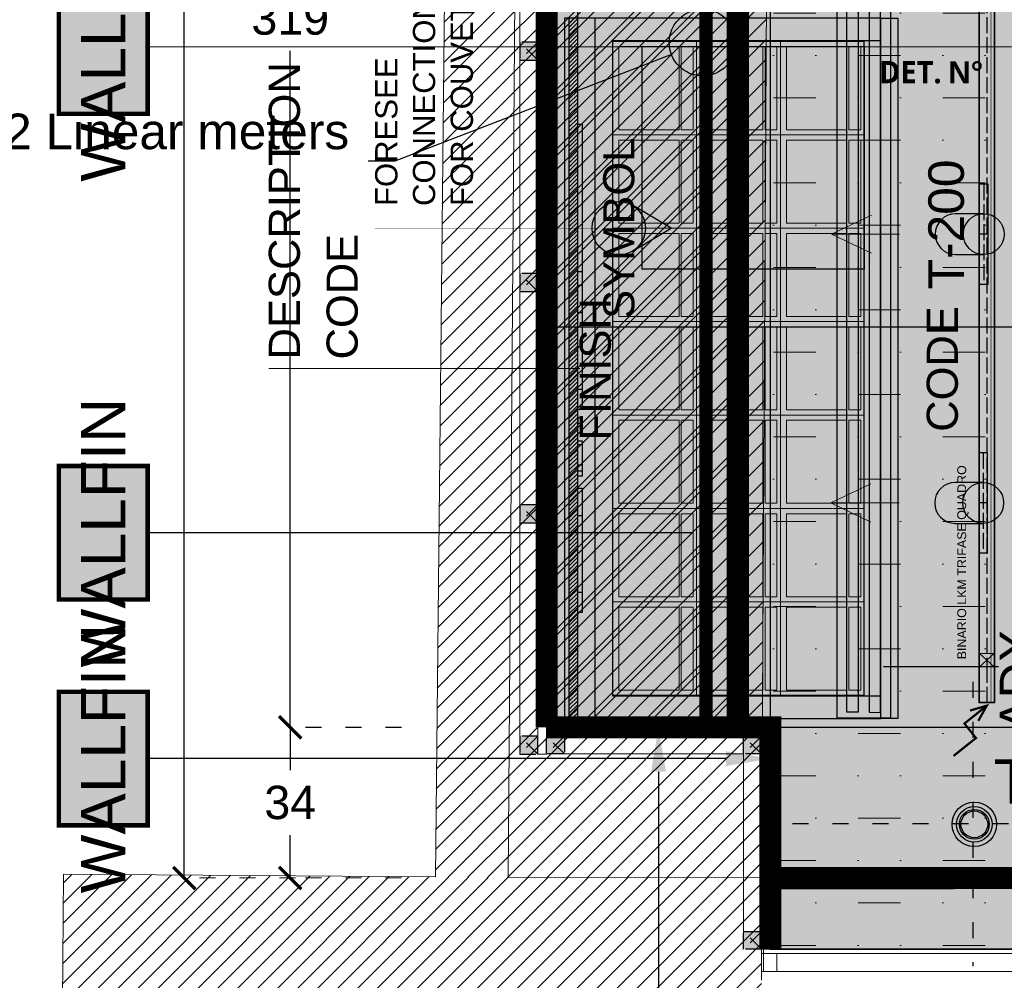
# Model space of a CAD drawing. Header units: centimetres. Extents: x -2854 to 18796, y -762 to 9238.
# Tile 101 of 166: x 479 to 700, y 1234 to 1450. Entities that reach past the tile are written whole.
import ezdxf
from ezdxf import colors
from ezdxf.entities.mleader import LeaderData, LeaderLine
from ezdxf.enums import TextEntityAlignment as Align
from ezdxf.math import Vec2, Vec3

# ---------------------------------------------------------------- set-up
doc = ezdxf.new("R2010")
doc.units = ezdxf.units.CM
doc.header["$LTSCALE"] = 0.3
doc.linetypes.add('ACAD_ISO02W100', pattern=[15, 12, -3])
doc.linetypes.add('ACAD_ISO03W100', pattern=[30, 12, -18])
for name, color, linetype in [('_IVELA', 7, 'Continuous'), ('IVELA __linee di riferimento', 253, 'ACAD_ISO02W100'), ('IVELA _FILA CONTINUNA  Fix Text', 7, 'Continuous'), ('KK_ARC_AREAS', 1, 'Continuous'), ('KK_ARC_PROJECTION', 253, 'ACAD_ISO03W100'), ('KK_FIN_FLOOR', 7, 'Continuous'), ('KK_FIN_WALLS', 7, 'Continuous'), ('KK_FUR_HATCH', 253, 'Continuous'), ('KK_NOTE', 210, 'Continuous'), ('XR_EXIST_CEILING PROJECTION', 253, 'ACAD_ISO03W100'), ('XR_EXIST_DOORS-WINDOWS', 252, 'Continuous'), ('XR_EXIST_WALL_HATCH', 253, 'Continuous'), ('ZUMTOBEL', 7, 'Continuous')]:
    doc.layers.add(name, color=color, linetype=linetype)
for name, color, linetype, lineweight in [('_IVELA_FOCUSING', 30, 'Continuous', 15), ('IVELA_BINARI E TRACK', 7, 'Continuous', 20), ('IVELA_BINARI E TRACK fix text', 7, 'Continuous', 13), ('KK_ARC_WALL 0.2', 3, 'Continuous', 20), ('KK_ARC_WALL DETAIL 0.09', 253, 'Continuous', 9), ('KK_DIM', 253, 'Continuous', 5), ('KK_FIN_CEILING', 7, 'Continuous', 5), ('KK_FUR_DET', 251, 'Continuous', 9), ('KK_FUR_TXT', 251, 'Continuous', 9), ('XR_DEM_GENERIC', 215, 'Continuous', 13), ('XR_EXIST_WALLS_0.2', 2, 'Continuous', 20)]:
    doc.layers.add(name, color=color, linetype=linetype, lineweight=lineweight)
doc.layers.add('KK_Defpoints', color=40, linetype='Continuous', plot=False)
doc.layers.add('KK_TAG_ELECTRICAL', color=7, linetype='Continuous', true_color=0x0070e2)
doc.styles.add('ARIAL', font='Arial.ttf')
doc.styles.add('IVELA', font='Arial.ttf')
doc.styles.add('KIKO Milano_Bold', font='Arial Bold.ttf')
doc.styles.add('KIKO Milano_Light', font='Arial.ttf')
doc.styles.get("Standard").update_dxf_attribs({"font": 'Arial.ttf'})
doc.dimstyles.new('KIKO', dxfattribs={"dimtxt": 1.5, "dimasz": 1, "dimexe": 0, "dimexo": 2, "dimgap": 0.7, "dimtad": 0, "dimtih": 1, "dimtoh": 1, "dimdec": 0, "dimzin": 0, "dimtxsty": 'KIKO Milano_Light', "dimblk": 'ARCHTICK', "dimcen": 0.09, "dimadec": 1, "dimazin": 0, "dimtfac": 1, "dimtdec": 0, "dimtix": 1, "dimtofl": 0, "dimtmove": 0, "dimatfit": 3, "dimldrblk": 'ARCHTICK', "dimfxl": 5, "dimfxlon": 1, "dimtolj": 1, "dimtzin": 0, "dimlwe": 5, "dimarcsym": 0})
pattern_1 = [(45, (-153.785, 995.658), (-2.245064, 2.245064), [])]

# ---------------------------------------------------------------- blocks, each defined once
blk = doc.blocks.new('_ArchTick')
at = {"color": 0, "linetype": 'ByBlock', "const_width": 0.15}
blk.add_lwpolyline([(-0.5, -0.5), (0.5, 0.5)], dxfattribs=at)
blk = doc.blocks.new('*D117')
at = {"layer": 'Defpoints', "color": 0, "transparency": 16777216}
for p in [(539.72, 1610.16), (654.96, 1610.16), (647.71, 1291.34)]:
    blk.add_point(p, dxfattribs=at)
at = {"layer": 'KK_DIM', "color": 0, "linetype": 'ACAD_ISO03W100', "lineweight": 5, "transparency": 16777216}
for p, q in [((564.72, 1610.16), (539.72, 1610.16)), ((564.72, 1291.34), (539.72, 1291.34))]:
    blk.add_line(p, q, dxfattribs=at)
at = {"layer": 'KK_DIM', "color": 0, "lineweight": -2, "transparency": 16777216}
for p, q in [((539.72, 1610.16), (539.72, 1458.08)), ((539.72, 1291.34), (539.72, 1443.42))]:
    blk.add_line(p, q, dxfattribs=at)
at = {"layer": 'KK_DIM', "color": 0, "lineweight": -2, "transparency": 16777216, "xscale": 5, "yscale": 5, "zscale": 5}
for p, rotation in [((539.72, 1610.16), 90), ((539.72, 1291.34), 270)]:
    blk.add_blockref('_ArchTick', p, dxfattribs=dict(at, rotation=rotation))
at = {"layer": 'KK_DIM', "color": 0, "transparency": 16777216, "insert": (539.72, 1450.75), "char_height": 7.5, "attachment_point": 5, "style": 'KIKO Milano_Light'}
blk.add_mtext('\\A1;319', dxfattribs=at)
blk = doc.blocks.new('*D124')
at = {"layer": 'Defpoints', "color": 0, "transparency": 16777216}
for p in [(635.1, 2247.75), (515.88, 1257.48), (645.71, 1257.48)]:
    blk.add_point(p, dxfattribs=at)
at = {"layer": 'KK_DIM', "color": 0, "linetype": 'ACAD_ISO03W100', "lineweight": 5, "transparency": 16777216}
for p, q in [((540.88, 2247.75), (515.88, 2247.75)), ((540.88, 1257.48), (515.88, 1257.48))]:
    blk.add_line(p, q, dxfattribs=at)
at = {"layer": 'KK_DIM', "color": 0, "lineweight": -2, "transparency": 16777216}
for p, q in [((515.88, 2247.75), (515.88, 1759.94)), ((515.88, 1257.48), (515.88, 1745.29))]:
    blk.add_line(p, q, dxfattribs=at)
at = {"layer": 'KK_DIM', "color": 0, "lineweight": -2, "transparency": 16777216, "xscale": 5, "yscale": 5, "zscale": 5}
for p, rotation in [((515.88, 2247.75), 90), ((515.88, 1257.48), 270)]:
    blk.add_blockref('_ArchTick', p, dxfattribs=dict(at, rotation=rotation))
at = {"layer": 'KK_DIM', "color": 0, "transparency": 16777216, "insert": (515.88, 1752.61), "char_height": 7.5, "attachment_point": 5, "style": 'KIKO Milano_Light'}
blk.add_mtext('\\A1;990', dxfattribs=at)
blk = doc.blocks.new('*D133')
at = {"layer": 'Defpoints', "color": 0, "transparency": 16777216}
for p in [(702.71, 1236.68), (783.7, 1236.68), (702.71, 1100.3)]:
    blk.add_point(p, dxfattribs=at)
at = {"layer": 'KK_DIM', "color": 0, "linetype": 'ACAD_ISO03W100', "lineweight": 5, "transparency": 16777216}
for p, q in [((702.71, 1125.3), (702.71, 1100.3)), ((783.7, 1125.3), (783.7, 1100.3))]:
    blk.add_line(p, q, dxfattribs=at)
at = {"layer": 'KK_DIM', "color": 0, "lineweight": -2, "transparency": 16777216}
for p, q in [((702.71, 1100.3), (735.05, 1100.3)), ((783.7, 1100.3), (751.36, 1100.3))]:
    blk.add_line(p, q, dxfattribs=at)
at = {"layer": 'KK_DIM', "color": 0, "lineweight": -2, "transparency": 16777216, "xscale": 5, "yscale": 5, "zscale": 5, "rotation": 180}
blk.add_blockref('_ArchTick', (702.71, 1100.3), dxfattribs=at)
at = {"layer": 'KK_DIM', "color": 0, "lineweight": -2, "transparency": 16777216, "xscale": 5, "yscale": 5, "zscale": 5}
blk.add_blockref('_ArchTick', (783.7, 1100.3), dxfattribs=at)
at = {"layer": 'KK_DIM', "color": 0, "transparency": 16777216, "insert": (743.2, 1100.3), "char_height": 7.5, "attachment_point": 5, "style": 'KIKO Milano_Light'}
blk.add_mtext('\\A1;81', dxfattribs=at)
blk = doc.blocks.new('*D194')
at = {"layer": 'Defpoints', "color": 0, "transparency": 16777216}
for p in [(647.71, 1291.35), (539.72, 1257.48), (647.71, 1257.48)]:
    blk.add_point(p, dxfattribs=at)
at = {"layer": 'KK_DIM', "color": 0, "linetype": 'ACAD_ISO03W100', "lineweight": 5, "transparency": 16777216}
for p, q in [((564.72, 1291.35), (539.72, 1291.35)), ((564.72, 1257.48), (539.72, 1257.48))]:
    blk.add_line(p, q, dxfattribs=at)
at = {"layer": 'KK_DIM', "color": 0, "lineweight": -2, "transparency": 16777216}
for p, q in [((539.72, 1291.35), (539.72, 1281.75)), ((539.72, 1257.48), (539.72, 1267.08))]:
    blk.add_line(p, q, dxfattribs=at)
at = {"layer": 'KK_DIM', "color": 0, "lineweight": -2, "transparency": 16777216, "xscale": 5, "yscale": 5, "zscale": 5}
for p, rotation in [((539.72, 1291.35), 90), ((539.72, 1257.48), 270)]:
    blk.add_blockref('_ArchTick', p, dxfattribs=dict(at, rotation=rotation))
at = {"layer": 'KK_DIM', "color": 0, "transparency": 16777216, "insert": (539.72, 1274.41), "char_height": 7.5, "attachment_point": 5, "style": 'KIKO Milano_Light'}
blk.add_mtext('\\A1;34', dxfattribs=at)
blk = doc.blocks.new('_DotBlank')
at = {"color": 0, "linetype": 'ByBlock', "lineweight": -2}
blk.add_line((-0.5, 0), (-1, 0), dxfattribs=at)
blk.add_circle((0, 0), 0.5, dxfattribs=at)
blk = doc.blocks.new('S-I-01 LOGO_PLAN')
at = {"layer": 'KK_FUR_HATCH', "true_color": 0x383e42}
h = blk.add_hatch(color=250, dxfattribs=at)
h.dxf.hatch_style = 1
h.paths.add_polyline_path([(-9.23, 0), (54.89, 0), (54.89, -1), (-9.23, -1)])
h.paths.add_polyline_path([(-12.36, -1), (-11.13, -1), (-11.13, 0), (-12.36, 0)])
h.paths.add_polyline_path([(-24.24, 0), (-16.27, 0), (-16.27, -1), (-24.24, -1)])
h.paths.add_polyline_path([(-54.9, 0), (-26.93, 0), (-26.93, -1), (-54.9, -1)])
for points in [[(-54.9, 0), (-26.93, 0), (-26.93, -1), (-54.9, -1)], [(-24.24, 0), (-16.27, 0), (-16.27, -1), (-24.24, -1)], [(-12.36, -1), (-11.13, -1), (-11.13, 0), (-12.36, 0)], [(-9.23, 0), (54.89, 0), (54.89, -1), (-9.23, -1)]]:
    blk.add_lwpolyline(points, close=True)
for points in [[(-50.32, 0), (-50.32, -1)], [(-33.14, -1), (-33.14, 0)], [(-23.06, 0), (-23.06, -1)], [(-21.69, 0), (-21.69, -1)], [(-17.11, 0), (-17.11, -1)], [(-4.65, 0), (-4.65, -1)], [(12.53, 0), (12.53, -1)], [(18.74, 0), (18.74, -1)], [(21.8, 0), (21.8, -1)]]:
    blk.add_lwpolyline(points)
at = {"layer": 'Defpoints'}
blk.add_lwpolyline([(-60.36, 0), (60.36, 0)], dxfattribs=at)

msp = doc.modelspace()

# ---------------------------------------------------------------- hatches: boundary and pattern name
at = {"layer": '_IVELA', "true_color": 0xc7c8ca}
h = msp.add_hatch(color=9, dxfattribs=at)
h.dxf.hatch_style = 1
h.paths.add_polyline_path([(694.72, 1406.7), (694.72, 1406.81), (689.4, 1406.81, 1), (689.4, 1397.61), (694.72, 1397.61), (694.72, 1397.72, -0.351391), (691.12, 1402.21, -0.351391)])
h.paths.add_polyline_path([(694.72, 1406.7, 0.351391), (691.12, 1402.21, 0.351391), (694.72, 1397.72)], flags=17)
h.paths.add_polyline_path([(696.72, 1406.7), (696.72, 1397.72, 0.351391), (700.32, 1402.21, 0.351391)])
h.paths.add_polyline_path([(695.72, 1406.81, 0.05484), (694.72, 1406.7), (694.72, 1402.21), (695.72, 1402.21)])
h.paths.add_polyline_path([(696.72, 1406.7, 0.05484), (695.72, 1406.81), (695.72, 1402.21), (696.72, 1402.21)])
h.paths.add_polyline_path([(696.72, 1402.21), (695.72, 1402.21), (695.72, 1397.61, 0.05484), (696.72, 1397.72)])
h.paths.add_polyline_path([(695.72, 1402.21), (694.72, 1402.21), (694.72, 1397.72, 0.05484), (695.72, 1397.61)])
h = msp.add_hatch(color=9, dxfattribs=at)
h.dxf.hatch_style = 1
h.paths.add_polyline_path([(694.59, 1346.28), (694.59, 1346.39), (689.28, 1346.39, 1), (689.28, 1337.19), (694.59, 1337.19), (694.59, 1337.3, -0.351391), (690.99, 1341.79, -0.351391)])
h.paths.add_polyline_path([(694.59, 1346.28, 0.351391), (690.99, 1341.79, 0.351391), (694.59, 1337.3)], flags=17)
h.paths.add_polyline_path([(696.59, 1346.28), (696.59, 1337.3, 0.351391), (700.19, 1341.79, 0.351391)])
h.paths.add_polyline_path([(695.59, 1346.39, 0.05484), (694.59, 1346.28), (694.59, 1341.79), (695.59, 1341.79)])
h.paths.add_polyline_path([(696.59, 1346.28, 0.05484), (695.59, 1346.39), (695.59, 1341.79), (696.59, 1341.79)])
h.paths.add_polyline_path([(696.59, 1341.79), (695.59, 1341.79), (695.59, 1337.19, 0.05484), (696.59, 1337.3)])
h.paths.add_polyline_path([(695.59, 1341.79), (694.59, 1341.79), (694.59, 1337.3, 0.05484), (695.59, 1337.19)])
at = {"layer": '_IVELA'}
h = msp.add_hatch(color=10, dxfattribs=at)
h.dxf.hatch_style = 1
edge = h.paths.add_edge_path(flags=17)
edge.add_arc((693.6, 1269.54), 3, 0, 360)
edge = h.paths.add_edge_path()
edge.add_arc((693.6, 1269.54), 3.35, 0, 360)
at = {"layer": '_IVELA', "true_color": 0xfecc66}
h = msp.add_hatch(color=31, dxfattribs=at)
h.dxf.hatch_style = 1
h.paths.add_polyline_path([(693.6, 1272.54, 0.414214), (690.6, 1269.54), (693.6, 1269.54)])
h.paths.add_polyline_path([(696.6, 1269.54), (693.6, 1269.54), (693.6, 1266.54, 0.414214)])
at = {"layer": 'KK_ARC_AREAS', "true_color": 0xb896c1, "transparency": 33554559}
h = msp.add_hatch(color=253, dxfattribs=at)
h.dxf.hatch_style = 1
h.paths.add_polyline_path([(597.39, 1291.35), (597.39, 1610.16), (654.96, 1610.16), (654.96, 1783.62), (624.26, 1783.62), (624.26, 1889.72), (654.96, 1889.72), (654.96, 2123.47), (648.79, 2123.47), (819.26, 2123.47), (819.26, 2100.09), (829.26, 2100.09), (829.26, 2110.09), (930.07, 2110.09), (930.07, 2100.09), (958.27, 2100.09), (958.27, 2074.22), (1001.27, 2074.24), (1001.27, 1291.34), (917.71, 1291.34), (917.71, 1241.48), (647.71, 1241.48), (647.71, 1291.35)])
at = {"layer": 'KK_ARC_WALL 0.2', "true_color": 0xffffff}
h = msp.add_hatch(color=7, dxfattribs=at)
h.dxf.hatch_style = 1
h.paths.add_polyline_path([(595.39, 1441.34), (595.39, 1445.34), (591.39, 1445.34), (591.39, 1441.34)])
h = msp.add_hatch(color=7, dxfattribs=at)
h.dxf.hatch_style = 1
h.paths.add_polyline_path([(595.39, 1389.34), (595.39, 1393.34), (591.39, 1393.34), (591.39, 1389.34)])
h = msp.add_hatch(color=7, dxfattribs=at)
h.dxf.hatch_style = 1
h.paths.add_polyline_path([(595.39, 1337.34), (595.39, 1341.34), (591.39, 1341.34), (591.39, 1337.34)])
h = msp.add_hatch(color=7, dxfattribs=at)
h.dxf.hatch_style = 1
h.paths.add_polyline_path([(595.39, 1285.34), (595.39, 1289.34), (591.39, 1289.34), (591.39, 1285.34)])
h = msp.add_hatch(color=7, dxfattribs=at)
h.dxf.hatch_style = 1
h.paths.add_polyline_path([(601.39, 1289.35), (601.39, 1285.35), (597.39, 1285.35), (597.39, 1289.35)])
h = msp.add_hatch(color=7, dxfattribs=at)
h.dxf.hatch_style = 1
h.paths.add_polyline_path([(645.71, 1289.35), (645.71, 1285.35), (641.71, 1285.35), (641.71, 1289.35)])
h = msp.add_hatch(color=7, dxfattribs=at)
h.dxf.hatch_style = 1
h.paths.add_polyline_path([(645.71, 1245.48), (645.71, 1241.48), (641.71, 1241.48), (641.71, 1245.48)])
at = {"layer": 'KK_FIN_CEILING', "lineweight": 5, "true_color": 0x939598, "transparency": 33554610}
h = msp.add_hatch(dxfattribs=at)
h.set_pattern_fill('MUDST', color=252, scale=1.5)
h.set_pattern_definition([(0, (629.342, 2261.491), (19.05, 9.525), [9.525, -9.525, 0, -9.525, 0, -9.525])])
edge = h.paths.add_edge_path(flags=0)
edge.add_line((821.94, 1414.42), (776.94, 1414.42))
edge.add_arc((776.94, 1429.42), 15, 181.4288, 270, ccw=False)
edge.add_line((761.95, 1429.05), (761.99, 1749.25))
edge.add_arc((776.94, 1748.02), 15, 90, 175.3098, ccw=False)
edge.add_line((776.94, 1763.02), (821.94, 1763.02))
edge.add_arc((821.94, 1748.02), 15, 0, 90, ccw=False)
edge.add_line((836.94, 1748.02), (836.94, 1429.42))
edge.add_arc((821.94, 1429.42), 15, -90, 0, ccw=False)
edge = h.paths.add_edge_path(flags=16)
edge.add_arc((871.94, 1379.46), 15, 270.0523, 360)
edge.add_line((886.94, 1379.46), (886.94, 1798.02))
edge.add_arc((871.94, 1798.02), 15, 0, 90)
edge.add_line((871.94, 1813.02), (726.85, 1813.02))
edge.add_arc((726.85, 1798.02), 15, 90, 180.0302)
edge.add_line((711.85, 1798.01), (711.96, 1379.38))
edge.add_arc((726.96, 1379.39), 15, 180.0302, 270.0523)
edge.add_line((726.97, 1364.39), (871.96, 1364.46))
edge = h.paths.add_edge_path()
edge.add_arc((849.26, 1918.47), 15, -90, 0.0079, ccw=False)
edge.add_line((840.57, 1903.47), (654.96, 1903.47))
edge.add_line((654.96, 1903.47), (654.96, 1889.06))
edge.add_line((654.96, 1889.06), (624.26, 1889.06))
edge.add_line((624.26, 1889.06), (624.26, 1783.62))
edge.add_line((624.26, 1783.62), (654.96, 1783.62))
edge.add_line((654.96, 1783.62), (654.96, 1610.16))
edge.add_line((654.96, 1610.16), (640.39, 1610.16))
edge.add_line((640.39, 1610.16), (640.39, 1291.34))
edge.add_line((640.39, 1291.34), (647.71, 1291.34))
edge.add_line((647.71, 1291.34), (647.71, 1241.48))
edge.add_line((647.71, 1241.48), (917.71, 1241.48))
edge.add_line((917.71, 1241.48), (917.71, 1291.34))
edge.add_line((917.71, 1291.34), (958.27, 1291.36))
edge.add_line((958.27, 1291.36), (958.27, 2074.22))
edge.add_line((958.27, 2074.22), (958.27, 2100.09))
edge.add_line((958.27, 2100.09), (864.26, 2100.09))
edge.add_line((864.26, 2100.09), (864.26, 1918.47))
h = msp.add_hatch(dxfattribs=at)
h.set_pattern_fill('ANSI31', color=252, scale=3)
h.set_pattern_definition([(45, (-1225, 2181.491), (-6.73519, 6.73519), [])])
h.paths.add_polyline_path([(640.39, 1610.16), (597.39, 1610.16), (597.39, 1291.34), (640.39, 1291.34)])
at = {"layer": 'KK_FIN_FLOOR', "true_color": 0x636466, "transparency": 33554559}
h = msp.add_hatch(dxfattribs=at)
h.set_pattern_fill('KK_PAV100X100CM', color=251, scale=0.9, angle=-90, pattern_type=2)
h.set_pattern_definition([(270, (917.71, 1291.34), (90, -3e-14), []), (0, (917.71, 1291.34), (4e-14, 90), [])])
h.paths.add_polyline_path([(1001.25, 2074.16), (958.25, 2074.16), (958.25, 2100), (930.05, 2100.01), (930.05, 2109.97), (924.15, 2109.97), (831.44, 2109.97), (831.44, 2100), (819.23, 2100), (819.23, 2123.39), (653.16, 2123.39), (653.16, 1889.64), (624.23, 1889.64), (624.23, 1783.54), (654.93, 1783.54), (654.93, 1610.07), (597.36, 1610.07), (597.36, 1291.27), (647.69, 1291.25), (648.47, 1241.48), (702.71, 1241.48), (702.71, 1291.42), (864.71, 1291.34), (865.21, 1241.48), (918.5, 1241.48), (917.69, 1241.39), (917.71, 1291.34), (1001.27, 1291.34), (1001.25, 1394.68)])
at = {"layer": 'KK_FIN_WALLS', "true_color": 0xffffff}
h = msp.add_hatch(color=7, dxfattribs=at)
h.dxf.hatch_style = 1
h.paths.add_polyline_path([(487.66, 1429.28), (487.66, 1459.28), (507.66, 1459.28), (507.66, 1429.28)])
h = msp.add_hatch(color=7, dxfattribs=at)
h.dxf.hatch_style = 1
h.paths.add_polyline_path([(487.66, 1320.1), (487.66, 1350.1), (507.66, 1350.1), (507.66, 1320.1)])
h = msp.add_hatch(color=7, dxfattribs=at)
h.dxf.hatch_style = 1
h.paths.add_polyline_path([(487.66, 1269.31), (487.66, 1299.31), (507.66, 1299.31), (507.66, 1269.31)])
at = {"layer": 'KK_FUR_HATCH', "true_color": 0xffffff}
h = msp.add_hatch(color=7, dxfattribs=at)
h.dxf.hatch_style = 1
h.paths.add_polyline_path([(601.39, 1293.34), (601.39, 1450.74), (676.39, 1450.74), (676.39, 1293.34)])
at = {"layer": 'KK_FUR_HATCH', "ltscale": 50}
h = msp.add_hatch(dxfattribs=at)
h.set_pattern_fill('ANSI31', color=256, scale=0.199713, angle=180, style=0)
h.set_pattern_definition([(225, (604.3848, 1282.9696), (0.4483677, -0.4483677), [])])
h.paths.add_polyline_path([(602.39, 1450.74), (602.39, 1293.34), (604.39, 1293.34), (604.39, 1450.74)])
at = {"layer": 'KK_FUR_HATCH', "true_color": 0xeff0f0}
h = msp.add_hatch(color=7, dxfattribs=at)
h.dxf.hatch_style = 1
h.paths.add_polyline_path([(612.25, 1445.54), (612.25, 1298.54), (668.83, 1298.54), (668.83, 1445.54)])
at = {"layer": 'KK_TAG_ELECTRICAL', "true_color": 0xffffff}
h = msp.add_hatch(color=7, dxfattribs=at)
h.dxf.hatch_style = 1
edge = h.paths.add_edge_path()
edge.add_arc((613.62, 1403.54), 6, 90, 450)
at = {"layer": 'KK_TAG_ELECTRICAL', "linetype": 'Continuous', "lineweight": 0}
h = msp.add_hatch(color=150, dxfattribs=at)
edge = h.paths.add_edge_path()
edge.add_line((625.38, 1403.54), (616.68, 1408.7))
edge.add_arc((613.62, 1403.54), 6, 408.5351, 419.3242, ccw=False)
edge.add_arc((613.62, 1403.54), 6, 311.4649, 408.5351, ccw=False)
edge.add_arc((613.62, 1403.54), 6, 300.6758, 311.4649, ccw=False)
edge.add_line((616.68, 1398.38), (625.38, 1403.54))
at = {"layer": 'XR_DEM_GENERIC'}
h = msp.add_hatch(dxfattribs=at)
h.set_pattern_fill('ANSI31', color=256)
h.set_pattern_definition(pattern_1)
h.paths.add_polyline_path([(591.99, 1689.61), (648.26, 1689.18), (645.71, 1257.48), (588.71, 1257.57)])
at = {"layer": 'XR_EXIST_WALL_HATCH'}
h = msp.add_hatch(dxfattribs=at)
h.set_pattern_fill('ANSI31', color=256)
h.set_pattern_definition(pattern_1)
h.paths.add_polyline_path([(2963.25, 2268.19), (2446.21, 2268.19), (2446.21, 2253.06), (2963.25, 2253.06)])
h.paths.add_polyline_path([(572.36, 1257.7), (588.71, 1257.57), (591.99, 1689.61), (648.26, 1689.18), (648.96, 1781.18), (592.96, 1781.77), (596.2, 2095.75), (596.2, 2095.75), (596.1, 2103.75), (596.1, 2103.75), (596.1, 2193.75), (635.1, 2193.75), (635.1, 2247.75), (939.07, 2253.06), (948.07, 2252.06), (1036.06, 2253.02), (1036.06, 2110.16), (948.08, 2109.06), (948.08, 2122.06), (939.08, 2122.06), (939.08, 2108.06), (939.03, 2107.59), (939.08, 2100.05), (954.17, 2100.24), (1006.18, 2100.09), (1012.71, 1273.33), (1027.71, 1273.28), (1021.21, 2095.16), (1051.06, 2095.16), (1051.06, 2268.19), (947.9, 2267.05), (581.1, 2262.01), (581.1, 2103.75)])
h = msp.add_hatch(dxfattribs=at)
h.set_pattern_fill('ANSI31', color=256)
h.set_pattern_definition([(45, (-1630.8155, -5734.9472), (-2.245064, 2.245064), [])])
h.paths.add_polyline_path([(488.27, 1203.48), (538.71, 1203.48), (636.71, 1204.48), (645.71, 1204.48), (645.71, 1231.48), (645.71, 1234.48), (645.71, 1257.48), (588.71, 1257.57), (488.69, 1258.33)])

# ---------------------------------------------------------------- linework, layer by layer
for p, q in [((672.54, 1445.74), (672.54, 1450.74)), ((612.25, 1298.34), (612.25, 1445.74)), ((612.25, 1445.74), (672.54, 1445.74)), ((668.83, 1298.34), (668.83, 1445.74)), ((672.54, 1298.34), (612.25, 1298.34)), ((672.54, 1293.34), (672.54, 1298.34)), ((608.24, 1293.34), (672.54, 1293.34))]:
    msp.add_line(p, q)
for points in [[(672.54, 1450.74), (601.39, 1450.74), (601.39, 1293.34), (672.54, 1293.34), (672.54, 1298.34), (612.25, 1298.34), (612.25, 1445.74), (672.54, 1445.74)], [(602.39, 1450.74), (602.39, 1293.34), (604.39, 1293.34), (604.39, 1450.74)], [(672.54, 1450.74), (608.25, 1450.74), (608.24, 1293.34), (672.54, 1293.34), (672.54, 1298.34), (612.25, 1298.34), (612.25, 1445.74), (672.54, 1445.74)], [(676.39, 1450.74), (676.39, 1293.34), (672.54, 1293.34), (672.54, 1450.74)]]:
    msp.add_lwpolyline(points, close=True)
msp.add_circle((693.6, 1269.54, -0.01), 5)
at = {"layer": '_IVELA'}
for p, q in [((694.72, 1413.46, 0), (694.72, 1390.96, 0)), ((696.72, 1413.46, 0), (694.72, 1413.46, 0)), ((696.72, 1390.96, 0), (696.72, 1413.46, 0)), ((695.72, 1406.81, 0), (689.4, 1406.81, 0)), ((689.4, 1397.61, 0), (695.72, 1397.61, 0)), ((694.72, 1390.96, 0), (696.72, 1390.96, 0)), ((694.59, 1353.04, 0), (694.59, 1330.54, 0)), ((696.59, 1353.04, 0), (694.59, 1353.04, 0)), ((696.59, 1330.54, 0), (696.59, 1353.04, 0)), ((695.59, 1346.39, 0), (689.28, 1346.39, 0)), ((689.28, 1337.19, 0), (695.59, 1337.19, 0)), ((694.59, 1330.54, 0), (696.59, 1330.54, 0))]:
    msp.add_line(p, q, dxfattribs=at)
at = {"layer": '_IVELA', "color": 10, "const_width": 3, "elevation": 0}
msp.add_lwpolyline([(633.27, 1291.31), (633.24, 1610.08)], dxfattribs=at)
at = {"layer": '_IVELA', "color": 30, "true_color": 0xf26722}
for points in [[(696.41, 1296.22, 0.5, 0.5, 0), (691.37, 1292.2, 0.5, 0.5, 0), (693.97, 1288.94, 0.5, 0.5, 0), (688.92, 1284.92, 0, 0, 0)], [(692.63, 1295.11, 0.5, 0.5, 0), (696.41, 1296.22, 0.5, 0.5, 0), (694.49, 1292.79, 0, 0, 0)]]:
    msp.add_lwpolyline(points, format="xyseb", dxfattribs=at)
at = {"layer": '_IVELA'}
for centre, radius in [((695.72, 1402.21, 0), 4.6), ((695.59, 1341.79, 0), 4.6), ((693.6, 1269.54, -0.01), 4), ((693.6, 1269.54, -0.01), 3.35), ((693.6, 1269.54, -0.01), 3)]:
    msp.add_circle(centre, radius, dxfattribs=at)
for centre in [(689.4, 1402.21, 0), (689.28, 1341.79, 0)]:
    msp.add_arc(centre, 4.6, 90, 270, dxfattribs=at)
at = {"layer": '_IVELA_FOCUSING'}
for p, q in [((661.44, 1402.21, 0), (670.45, 1406.49, 0)), ((676.78, 1402.21, 0), (661.44, 1402.21, 0)), ((661.44, 1402.21, 0), (670.45, 1397.93, 0)), ((661.32, 1341.79, 0), (670.33, 1346.07, 0)), ((676.66, 1341.79, 0), (661.32, 1341.79, 0)), ((661.32, 1341.79, 0), (670.33, 1337.5, 0))]:
    msp.add_line(p, q, dxfattribs=at)
at = {"layer": 'Defpoints'}
msp.add_lwpolyline([(604.39, 1437.56), (604.39, 1622.59)], dxfattribs=at)
at = {"layer": 'IVELA __linee di riferimento'}
for p, q in [((696.39, 1504.98), (696.39, 1304.98)), ((695.72, 1413.46, 0), (695.72, 1390.96, 0)), ((696.72, 1402.21, 0), (694.72, 1402.21, 0)), ((695.59, 1353.04, 0), (695.59, 1330.54, 0)), ((696.59, 1341.79, 0), (694.59, 1341.79, 0)), ((696.39, 1304.97), (696.39, 1296.97))]:
    msp.add_line(p, q, dxfattribs=at)
at = {"layer": 'IVELA __linee di riferimento', "color": 253, "linetype": 'ACAD_ISO03W100'}
for p, q in [((693.29, 1301.57, -0.01), (693.29, 1237.67, -0.01)), ((917.32, 1269.62, -227.24), (646.97, 1269.62, -227.24))]:
    msp.add_line(p, q, dxfattribs=at)
at = {"layer": 'IVELA _FILA CONTINUNA  Fix Text', "color": 150}
for p, q in [((698.19, 1304.98), (673.19, 1304.98)), ((699.04, 1304.97), (674.04, 1304.97))]:
    msp.add_line(p, q, dxfattribs=at)
at = {"layer": 'IVELA_BINARI E TRACK', "color": 10}
for p, q in [((694.74, 1307.97), (698.04, 1304.97)), ((694.74, 1304.97), (698.04, 1307.97))]:
    msp.add_line(p, q, dxfattribs=at)
at = {"layer": 'IVELA_BINARI E TRACK', "color": 18, "true_color": 0x000000}
for points in [[(694.59, 1504.98), (698.19, 1504.98), (698.19, 1304.98), (694.59, 1304.98)], [(694.74, 1504.98), (698.04, 1504.98), (698.04, 1304.98), (694.74, 1304.98)], [(694.59, 1304.97), (698.19, 1304.97), (698.19, 1296.82), (694.59, 1296.82)], [(694.74, 1304.97), (698.04, 1304.97), (698.04, 1296.97), (694.74, 1296.97)]]:
    msp.add_lwpolyline(points, close=True, dxfattribs=at)
at = {"layer": 'IVELA_BINARI E TRACK', "color": 10, "const_width": 0.2}
for points in [[(697.34, 1304.98), (697.34, 1504.98)], [(697.34, 1296.97), (697.34, 1304.97)]]:
    msp.add_lwpolyline(points, dxfattribs=at)
at = {"layer": 'IVELA_BINARI E TRACK', "color": 10}
msp.add_lwpolyline([(694.74, 1304.97), (694.74, 1307.97), (698.04, 1307.97), (698.04, 1304.97)], dxfattribs=at)
at = {"layer": 'KK_ARC_PROJECTION'}
for p, q in [((595.39, 1441.34), (591.39, 1445.34)), ((595.39, 1445.34), (591.39, 1441.34)), ((595.39, 1389.34), (591.39, 1393.34)), ((595.39, 1393.34), (591.39, 1389.34)), ((595.39, 1337.34), (591.39, 1341.34)), ((595.39, 1341.34), (591.39, 1337.34)), ((595.39, 1285.34), (591.39, 1289.34)), ((595.39, 1289.34), (591.39, 1285.34)), ((601.39, 1289.35), (597.39, 1285.35)), ((601.39, 1285.35), (597.39, 1289.35)), ((645.71, 1289.35), (641.71, 1285.35)), ((645.71, 1285.35), (641.71, 1289.35)), ((645.71, 1245.48), (641.71, 1241.48)), ((645.71, 1241.48), (641.71, 1245.48))]:
    msp.add_line(p, q, dxfattribs=at)
msp.add_lwpolyline([(640.39, 1291.34), (640.39, 1610.16)], dxfattribs=at)
at = {"layer": 'KK_ARC_PROJECTION', "color": 59, "true_color": 0x4b4844}
for points in [[(595.39, 1441.34), (595.39, 1445.34), (591.39, 1445.34), (591.39, 1441.34)], [(595.39, 1389.34), (595.39, 1393.34), (591.39, 1393.34), (591.39, 1389.34)], [(595.39, 1337.34), (595.39, 1341.34), (591.39, 1341.34), (591.39, 1337.34)], [(595.39, 1285.34), (595.39, 1289.34), (591.39, 1289.34), (591.39, 1285.34)], [(601.39, 1289.35), (601.39, 1285.35), (597.39, 1285.35), (597.39, 1289.35)], [(645.71, 1289.35), (645.71, 1285.35), (641.71, 1285.35), (641.71, 1289.35)], [(645.71, 1245.48), (645.71, 1241.48), (641.71, 1241.48), (641.71, 1245.48)]]:
    msp.add_lwpolyline(points, close=True, dxfattribs=at)
at = {"layer": 'KK_ARC_WALL 0.2'}
for points in [[(595.39, 1285.34), (597.39, 1285.34), (597.39, 1610.16), (595.39, 1610.16)], [(645.71, 1241.48), (647.71, 1241.48), (647.71, 1291.35), (597.39, 1291.35), (597.39, 1289.35), (645.71, 1289.35)]]:
    msp.add_lwpolyline(points, close=True, dxfattribs=at)
at = {"layer": 'KK_ARC_WALL DETAIL 0.09'}
for points in [[(591.39, 1285.34), (591.39, 1610.16)], [(597.39, 1285.35), (641.71, 1285.35), (641.71, 1241.48)]]:
    msp.add_lwpolyline(points, dxfattribs=at)
at = {"layer": 'KK_Defpoints'}
for points in [[(597.39, 1291.35), (597.39, 1610.16), (654.96, 1610.16), (654.96, 1783.62), (624.26, 1783.62), (624.26, 1889.72), (654.96, 1889.72), (654.96, 2123.47), (648.79, 2123.47), (819.26, 2123.47), (819.26, 2100.09), (829.26, 2100.09), (829.26, 2110.09), (930.07, 2110.09), (930.07, 2100.09), (958.27, 2100.09), (958.27, 2074.22), (1001.27, 2074.24), (1001.27, 1291.34), (917.71, 1291.34), (917.71, 1241.48), (647.71, 1241.48), (647.71, 1291.35), (597.39, 1291.35)], [(640.39, 1291.34), (597.39, 1291.34), (597.39, 1610.16), (640.39, 1610.16)]]:
    msp.add_lwpolyline(points, close=True, dxfattribs=at)
msp.add_lwpolyline([(647.71, 1241.48), (917.71, 1241.48), (917.71, 1291.34), (958.27, 1291.36), (958.27, 2074.22), (958.27, 2100.09), (819.26, 2100.09), (819.26, 2123.47), (653.16, 2123.47), (653.16, 1889.72), (624.26, 1889.72), (624.26, 1783.62), (654.96, 1783.62), (654.96, 1610.16), (640.39, 1610.16), (640.39, 1291.34), (647.71, 1291.34), (647.71, 1241.48)], dxfattribs=at)
at = {"layer": 'KK_FIN_FLOOR'}
msp.add_lwpolyline([(647.71, 1241.48), (917.71, 1241.48), (917.69, 1291.34), (1001.27, 1291.34), (1001.27, 2074.24), (958.27, 2074.24), (958.27, 2100.09), (930.07, 2100.09), (930.07, 2110.06), (831.47, 2110.09), (831.47, 2100.09), (819.26, 2100.09), (819.26, 2123.47), (653.16, 2123.47), (653.16, 1889.72), (624.26, 1889.72), (624.26, 1783.62), (654.96, 1783.62), (654.96, 1610.16), (597.39, 1610.16), (597.39, 1291.35), (647.71, 1291.34), (647.71, 1241.48)], dxfattribs=at)
at = {"layer": 'KK_FIN_WALLS', "color": 181, "true_color": 0xa78feb, "const_width": 5}
msp.add_lwpolyline([(597.39, 1291.34), (597.39, 1610.16)], dxfattribs=at)
at = {"layer": 'KK_FIN_WALLS', "color": 253, "linetype": 'ACAD_ISO03W100', "true_color": 0xb9ae95, "const_width": 5}
for points in [[(640.39, 1293.34), (640.37, 1610.16)], [(647.71, 1257.46), (917.71, 1257.48)]]:
    msp.add_lwpolyline(points, dxfattribs=at)
at = {"layer": 'KK_FIN_WALLS', "color": 193, "linetype": 'ByBlock', "lineweight": -2, "true_color": 0x9f7aa8, "const_width": 1}
for points in [[(487.66, 1429.28), (487.66, 1459.28), (507.66, 1459.28), (507.66, 1429.28)], [(487.66, 1320.1), (487.66, 1350.1), (507.66, 1350.1), (507.66, 1320.1)], [(487.66, 1269.31), (487.66, 1299.31), (507.66, 1299.31), (507.66, 1269.31)]]:
    msp.add_lwpolyline(points, close=True, dxfattribs=at)
at = {"layer": 'KK_FIN_WALLS', "color": 193, "linetype": 'ByBlock', "lineweight": -2, "true_color": 0x9f7aa8}
for points in [[(701.94, 1444.31), (507.66, 1444.28)], [(630.39, 1335.1), (507.66, 1335.1)], [(637.71, 1284.31), (507.66, 1284.31)], [(622.55, 1281.34), (622.55, 1143.5)]]:
    msp.add_lwpolyline(points, dxfattribs=at)
at = {"layer": 'KK_FIN_WALLS', "color": 83, "true_color": 0x88cb74, "const_width": 5}
msp.add_lwpolyline([(597.39, 1291.34), (647.71, 1291.34), (647.71, 1241.48)], dxfattribs=at)
at = {"layer": 'KK_FIN_WALLS', "color": 193, "true_color": 0x9f7aa8}
for points in [[(630.39, 1336.77), (640.39, 1335.1), (630.39, 1333.44)], [(620.88, 1281.34), (622.55, 1291.34), (624.22, 1281.34)], [(637.71, 1285.98), (647.71, 1284.31), (637.71, 1282.64)]]:
    msp.add_solid(points, dxfattribs=at)
at = {"layer": 'KK_FUR_DET'}
for p, q in [((668.83, 1445.54), (612.25, 1445.54)), ((631.11, 1298.34), (631.11, 1445.74)), ((649.97, 1298.34), (649.97, 1445.74)), ((668.83, 1424.54), (612.25, 1424.54)), ((668.83, 1403.54), (612.25, 1403.54)), ((668.83, 1382.54), (612.25, 1382.54)), ((668.83, 1361.54), (612.25, 1361.54)), ((668.83, 1340.54), (612.25, 1340.54)), ((668.83, 1319.54), (612.25, 1319.54)), ((668.83, 1298.54), (612.25, 1298.54))]:
    msp.add_line(p, q, dxfattribs=at)
for points in [[(627.17, 1444.36), (627.17, 1425.7), (613.62, 1425.7), (613.62, 1444.36)], [(630.34, 1425.7), (630.34, 1444.36), (627.67, 1444.36), (627.67, 1425.7)], [(646.02, 1444.36), (646.02, 1425.7), (632.48, 1425.7), (632.48, 1444.36)], [(649.2, 1425.7), (649.2, 1444.36), (646.52, 1444.36), (646.52, 1425.7)], [(664.88, 1444.36), (664.88, 1425.7), (651.33, 1425.7), (651.33, 1444.36)], [(668.06, 1425.7), (668.06, 1444.36), (665.38, 1444.36), (665.38, 1425.7)], [(627.17, 1423.36), (627.17, 1404.7), (613.62, 1404.7), (613.62, 1423.36)], [(630.34, 1404.7), (630.34, 1423.36), (627.67, 1423.36), (627.67, 1404.7)], [(646.02, 1423.36), (646.02, 1404.7), (632.48, 1404.7), (632.48, 1423.36)], [(649.2, 1404.7), (649.2, 1423.36), (646.52, 1423.36), (646.52, 1404.7)], [(664.88, 1423.36), (664.88, 1404.7), (651.33, 1404.7), (651.33, 1423.36)], [(668.06, 1404.7), (668.06, 1423.36), (665.38, 1423.36), (665.38, 1404.7)], [(627.17, 1402.36), (627.17, 1383.7), (613.62, 1383.7), (613.62, 1402.36)], [(630.34, 1383.7), (630.34, 1402.36), (627.67, 1402.36), (627.67, 1383.7)], [(646.02, 1402.36), (646.02, 1383.7), (632.48, 1383.7), (632.48, 1402.36)], [(649.2, 1383.7), (649.2, 1402.36), (646.52, 1402.36), (646.52, 1383.7)], [(664.88, 1402.36), (664.88, 1383.7), (651.33, 1383.7), (651.33, 1402.36)], [(668.06, 1383.7), (668.06, 1402.36), (665.38, 1402.36), (665.38, 1383.7)], [(627.17, 1381.36), (627.17, 1362.7), (613.62, 1362.7), (613.62, 1381.36)], [(630.34, 1362.7), (630.34, 1381.36), (627.67, 1381.36), (627.67, 1362.7)], [(646.02, 1381.36), (646.02, 1362.7), (632.48, 1362.7), (632.48, 1381.36)], [(649.2, 1362.7), (649.2, 1381.36), (646.52, 1381.36), (646.52, 1362.7)], [(664.88, 1381.36), (664.88, 1362.7), (651.33, 1362.7), (651.33, 1381.36)], [(668.06, 1362.7), (668.06, 1381.36), (665.38, 1381.36), (665.38, 1362.7)], [(627.17, 1360.36), (627.17, 1341.7), (613.62, 1341.7), (613.62, 1360.36)], [(630.34, 1341.7), (630.34, 1360.36), (627.67, 1360.36), (627.67, 1341.7)], [(646.02, 1360.36), (646.02, 1341.7), (632.48, 1341.7), (632.48, 1360.36)], [(649.2, 1341.7), (649.2, 1360.36), (646.52, 1360.36), (646.52, 1341.7)], [(664.88, 1360.36), (664.88, 1341.7), (651.33, 1341.7), (651.33, 1360.36)], [(668.06, 1341.7), (668.06, 1360.36), (665.38, 1360.36), (665.38, 1341.7)], [(627.17, 1339.36), (627.17, 1320.7), (613.62, 1320.7), (613.62, 1339.36)], [(630.34, 1320.7), (630.34, 1339.36), (627.67, 1339.36), (627.67, 1320.7)], [(646.03, 1339.36), (646.03, 1320.7), (632.48, 1320.7), (632.48, 1339.36)], [(649.2, 1320.7), (649.2, 1339.36), (646.53, 1339.36), (646.53, 1320.7)], [(664.88, 1339.36), (664.88, 1320.7), (651.33, 1320.7), (651.33, 1339.36)], [(668.06, 1320.7), (668.06, 1339.36), (665.38, 1339.36), (665.38, 1320.7)], [(627.17, 1318.36), (627.17, 1299.7), (613.62, 1299.7), (613.62, 1318.36)], [(630.34, 1299.7), (630.34, 1318.36), (627.67, 1318.36), (627.67, 1299.7)], [(646.02, 1318.36), (646.02, 1299.7), (632.48, 1299.7), (632.48, 1318.36)], [(649.2, 1299.7), (649.2, 1318.36), (646.52, 1318.36), (646.52, 1299.7)], [(664.88, 1318.36), (664.88, 1299.7), (651.33, 1299.7), (651.33, 1318.36)], [(668.06, 1299.7), (668.06, 1318.36), (665.38, 1318.36), (665.38, 1299.7)]]:
    msp.add_lwpolyline(points, close=True, dxfattribs=at)
at = {"layer": 'KK_FUR_TXT'}
msp.add_lwpolyline([(604.89, 1372.04), (534.89, 1372.04)], dxfattribs=at)
at = {"layer": 'KK_NOTE', "color": 193, "linetype": 'ACAD_ISO03W100', "ltscale": 0.4, "true_color": 0x9f7aa8, "const_width": 0.3}
msp.add_lwpolyline([(618.84, 1444.36), (668.84, 1444.36), (668.84, 1394.36), (618.84, 1394.36)], close=True, dxfattribs=at)
at = {"layer": 'KK_TAG_ELECTRICAL', "color": 150, "lineweight": 25, "flags": 128}
msp.add_lwpolyline([(625.38, 1403.54), (616.68, 1408.7, -0.047111), (617.59, 1408.04, -0.450836), (617.59, 1399.04, -0.047111), (616.68, 1398.38)], format="xyb", close=True, dxfattribs=at)
at = {"layer": 'KK_TAG_ELECTRICAL', "color": 150, "const_width": 0.1}
msp.add_lwpolyline([(608.82, 1403.54), (558.82, 1403.54)], dxfattribs=at)
at = {"layer": 'KK_TAG_ELECTRICAL', "color": 150, "lineweight": 25}
msp.add_circle((613.62, 1403.54), 6, dxfattribs=at)
at = {"layer": 'XR_DEM_GENERIC', "linetype": 'Continuous', "lineweight": 13}
msp.add_line((648.26, 1689.18), (645.71, 1257.48), dxfattribs=at)
at = {"layer": 'XR_EXIST_CEILING PROJECTION'}
msp.add_line((919.71, 1257.48), (645.71, 1257.48), dxfattribs=at)
at = {"layer": 'XR_EXIST_DOORS-WINDOWS', "linetype": 'Continuous', "lineweight": 13}
for p, q in [((645.71, 1241.48), (702.71, 1241.48)), ((646.21, 1241.48), (645.71, 1241.48)), ((919.71, 1240.48), (645.71, 1240.48)), ((645.71, 1240.48), (649.21, 1240.48)), ((646.21, 1236.48), (646.21, 1241.48)), ((649.21, 1240.48), (649.21, 1236.48)), ((645.71, 1236.48), (702.71, 1236.48)), ((645.71, 1236.48), (646.21, 1236.48))]:
    msp.add_line(p, q, dxfattribs=at)
at = {"layer": 'XR_EXIST_WALLS_0.2', "linetype": 'Continuous', "lineweight": 13}
for p, q in [((581.1, 2103.75), (572.36, 1257.7)), ((591.99, 1689.61), (588.71, 1257.57)), ((488.69, 1258.33), (488.26, 1203.48)), ((572.36, 1257.7), (488.69, 1258.33)), ((588.71, 1257.57), (645.71, 1257.48)), ((645.71, 1257.48), (645.71, 1234.48))]:
    msp.add_line(p, q, dxfattribs=at)
at = {"layer": 'ZUMTOBEL', "color": 20}
msp.add_lwpolyline([(674.71, 1738.72), (674.71, 1293.37), (662.71, 1293.42), (662.71, 1738.77)], close=True, dxfattribs=at)
at = {"layer": 'ZUMTOBEL', "color": 20, "elevation": 0}
for points in [[(664.95, 1294.74), (664.94, 1737.43), (667.44, 1737.42), (667.45, 1294.73)], [(672.47, 1294.71), (672.46, 1737.4), (669.96, 1737.41), (669.97, 1294.72)]]:
    msp.add_lwpolyline(points, close=True, dxfattribs=at)

# ---------------------------------------------------------------- block references
at = {"rotation": 89.99999999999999}
msp.add_blockref('S-I-01 LOGO_PLAN', (604.39, 1372.04), dxfattribs=at)

# ---------------------------------------------------------------- texts
at = {"color": 160, "style": 'IVELA'}
msp.add_text('T1', height=10, dxfattribs=at).set_placement((697.93, 1274.18, -0.01))
at = {"color": 193, "linetype": 'ACAD_ISO03W100', "ltscale": 0.3, "true_color": 0x9f7aa8, "insert": (672.16, 1436.05), "char_height": 5, "attachment_point": 7, "style": 'KIKO Milano_Bold'}
msp.add_mtext_dynamic_manual_height_columns('{\\fSegoe UI Semibold|b0|i0|c0|p34;DET.}', width=62.8179, gutter_width=0.312, heights=[9.23], dxfattribs=at)
at = {"color": 193, "linetype": 'ACAD_ISO03W100', "ltscale": 0.3, "true_color": 0x9f7aa8, "style": 'KIKO Milano_Bold'}
msp.add_attdef('N°', (687.75, 1436.09), '1', height=5, dxfattribs=at)
at = {"layer": 'Defpoints', "insert": (689.76, 1306.64), "char_height": 2, "width": 181.8319, "attachment_point": 1, "rotation": 90}
msp.add_mtext('BINARIO LKM TRIFASE QUADRO', dxfattribs=at)
at = {"layer": 'Defpoints', "style": 'KIKO Milano_Light'}
msp.add_attdef('FINISH', text='################', height=7, rotation=90, dxfattribs=at).set_placement((608.32, 1371.81), align=Align.MIDDLE_CENTER)
at = {"layer": 'IVELA_BINARI E TRACK fix text', "color": 150, "style": 'ARIAL'}
for s, p in [('T-200', (691.25, 1389.8)), ('ADX', (707.3, 1290.39))]:
    msp.add_text(s, height=8, rotation=90, dxfattribs=at).set_placement(p)
at = {"layer": 'KK_FIN_WALLS', "color": 18, "true_color": 0x000000, "style": 'KIKO Milano_Light'}
for p in [(497.66, 1444.28), (497.66, 1335.1), (497.66, 1284.31)]:
    msp.add_attdef('WALLFIN', text='XX', height=10, rotation=90, dxfattribs=at).set_placement(p, align=Align.MIDDLE_CENTER)
at = {"layer": 'KK_FUR_TXT', "style": 'KIKO Milano_Light'}
msp.add_attdef('DESCRIPTION', text='SILVER LOGO', height=7, rotation=90, dxfattribs=at).set_placement((534.89, 1374.04), align=Align.TOP_LEFT)
msp.add_attdef('CODE', (554.89, 1374.04, -0.01), 'S-I-02', height=7, rotation=90, dxfattribs=at)
at = {"layer": 'KK_FUR_TXT', "lineweight": 30}
msp.add_attdef('DESCRIPTION', text='CASHDESK SIDE DISABLE STATION', height=7, rotation=180, dxfattribs=at).set_placement((942.25, 1311.26, 0.03), align=Align.TOP_CENTER)
at = {"layer": 'KK_FUR_TXT', "style": 'KIKO Milano_Light'}
msp.add_attdef('CODE', text='######', height=7, rotation=90, dxfattribs=at).set_placement((686.39, 1371.91), align=Align.MIDDLE_CENTER)
at = {"layer": 'KK_TAG_ELECTRICAL', "color": 150, "insert": (558.82, 1408.54), "char_height": 5, "attachment_point": 1, "rotation": 90, "line_spacing_factor": 1.0194, "style": 'KIKO Milano_Light'}
msp.add_mtext_dynamic_manual_height_columns('FORESEE\\PCONNECTION\\PFOR COUVETTES', width=57.1328, gutter_width=0.125, heights=[0], dxfattribs=at)
at = {"layer": 'KK_TAG_ELECTRICAL', "color": 150, "style": 'KIKO Milano_Light'}
msp.add_attdef('SYMBOL', text='I', height=7, rotation=90, dxfattribs=at).set_placement((613.62, 1403.54), align=Align.MIDDLE_CENTER)

# ---------------------------------------------------------------- dimensions: what is measured, and where the dimension line sits
at = {"layer": 'KK_DIM'}
for base, p1, p2, picture, middle in [((515.88, 1257.48), (635.1, 2247.75), (645.71, 1257.48), '*D124', (515.88, 1752.61)), ((539.72, 1610.16), (647.71, 1291.34), (654.96, 1610.16), '*D117', (539.72, 1450.75)), ((539.72, 1257.48), (647.71, 1291.35), (647.71, 1257.48), '*D194', (539.72, 1274.41))]:
    dim = msp.add_linear_dim(base=base, p1=p1, p2=p2, angle=90, dimstyle='KIKO', override={"dimscale": 0, "dimpost": '\\X', "dimcen": 0.0018}, dxfattribs=at)
    dim.commit()
    dim.dimension.update_dxf_attribs({"geometry": picture, "text_midpoint": middle})
dim = msp.add_linear_dim(base=(702.71, 1100.3), p1=(783.7, 1236.68), p2=(702.71, 1236.68), dimstyle='KIKO', override={"dimscale": 0, "dimpost": '\\X', "dimcen": 0.0018}, dxfattribs=at)
dim.commit()
dim.dimension.update_dxf_attribs({"geometry": '*D133', "text_midpoint": (743.2, 1100.3)})

# ---------------------------------------------------------------- leaders
at = {"layer": '_IVELA', "color": 10}
ml = msp.add_multileader_mtext('Standard', dxfattribs=at)
ml.set_content('{\\fArial|b1|i0|c0|p34;S3\\P}2x3.2 Linear meters', color=10, style='IVELA')
ml.set_leader_properties(color=10)
ml.set_arrow_properties(name='DOTBLANK')
ml.build(insert=Vec2(0, 0))
ml.multileader.update_dxf_attribs({"has_text_frame": 1, "text_left_attachment_type": 0, "text_right_attachment_type": 4, "dogleg_length": 60, "arrow_head_size": 15})
ctx = ml.context
ctx.base_point, ctx.char_height, ctx.arrow_head_size, ctx.landing_gap_size, ctx.plane_origin = Vec3(449.22, 1442.65, -0.01), 8, 15, 5, Vec3(929.28, 1822.11, -0.01)
ctx.left_attachment, ctx.right_attachment = 0, 4
notes = []
notes.append((ctx, [(1, (1, 1, 0), (563.24, 1418.65, -0.01), (-1, 0), 6, [(0, [(632.48, 1445.27, -0.01)], 0, [])])]))
ctx.mtext.insert, ctx.mtext.rotation, ctx.mtext.width, ctx.mtext.defined_height, ctx.mtext.line_spacing_style = Vec3(454.22, 1442.65, -0.01), -4.712389, 218.2174, 80.28, 2
for ctx, leaders in notes:
    for number, flags, end, landing, length, lines in leaders:
        leader = LeaderData()
        leader.index, (leader.has_last_leader_line, leader.has_dogleg_vector, leader.attachment_direction) = number, flags
        leader.last_leader_point, leader.dogleg_vector, leader.dogleg_length = Vec3(end), Vec3(landing), length
        for number, points, colour, breaks in lines:
            line = LeaderLine()
            line.index, line.vertices, line.color, line.breaks = number, Vec3.list(points), colors.encode_raw_color(colour), breaks
            leader.lines.append(line)
        ctx.leaders.append(leader)

doc.saveas('drawing.dxf')
